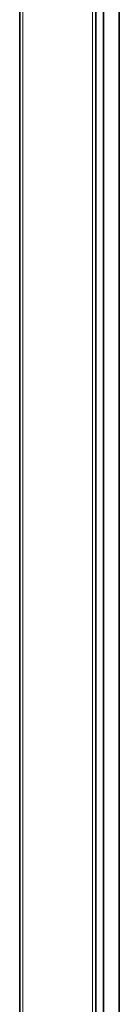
# Model space of a CAD drawing. Header units: millimetres. Extents: x 4 to 1188, y 1 to 840.
# Tile 137 of 256: x 1016.43 to 1021.21, y 226.98 to 274.25. Entities that reach past the tile are written whole.
import ezdxf

# ---------------------------------------------------------------- set-up
doc = ezdxf.new("R2010")
doc.units = ezdxf.units.MM
doc.layers.add('1', color=7, linetype='Continuous')

msp = doc.modelspace()

# ---------------------------------------------------------------- linework, layer by layer
at = {"layer": '1', "color": 154, "linetype": 'Continuous', "lineweight": 13}
for p, q in [((1019.9198, 352.9677), (1019.9269, 192.9385)), ((1016.5878, 190.3461), (1016.5878, 350.0193))]:
    msp.add_line(p, q, dxfattribs=at)
at = {"layer": '1', "color": 154, "linetype": 'Continuous', "lineweight": 35}
for p, q in [((1020.076, 352.75), (1020.083, 192.7208)), ((1020.4601, 192.503), (1020.4531, 352.5323)), ((1021.2073, 352.5322), (1021.2144, 192.503)), ((1016.4315, 190.5484), (1016.4315, 349.8016))]:
    msp.add_line(p, q, dxfattribs=at)

doc.saveas('drawing.dxf')
